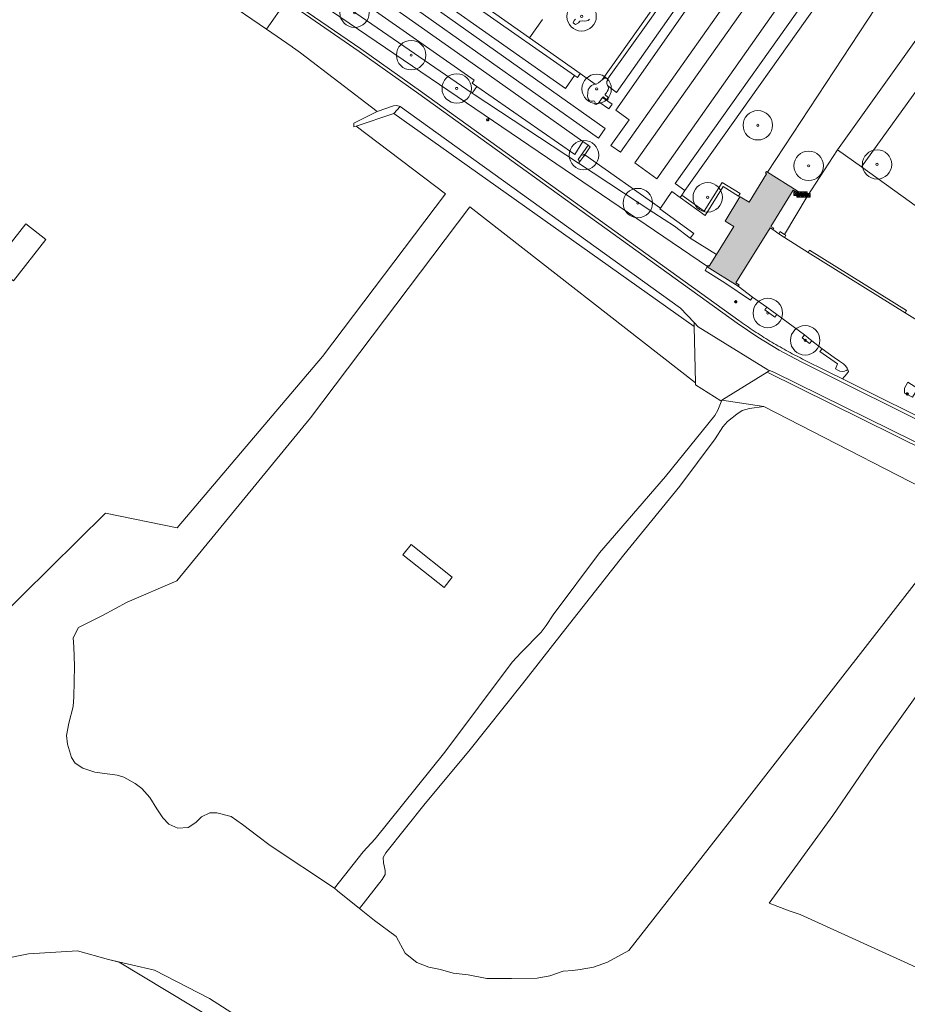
# Model space of a CAD drawing. Header units: metres. Extents: x 187482 to 189800, y 333582 to 335019.
# Tile 196 of 256: x 189560 to 189711, y 333848 to 334015. Entities that reach past the tile are written whole.
import ezdxf

# ---------------------------------------------------------------- set-up
doc = ezdxf.new("R2010")
doc.units = ezdxf.units.M
doc.layers.get('0').update_dxf_attribs({"color": 252, "lineweight": 18})
for name, color, linetype, lineweight in [('B-WE-GR-BEPLANTING_CULTUUR_BODEMBEDEKKER-GV', 252, 'Continuous', 18), ('B-WE-GR-BEPLANTING_CULTUUR_BOSPLANTSOEN-GV', 252, 'Continuous', 18), ('B-WE-GR-BEPLANTING_CULTUUR_HEESTERS-GV', 252, 'Continuous', 18), ('B-WE-GR-BEPLANTING_CULTUUR_ROOS-GV', 252, 'Continuous', 18), ('B-WE-GR-BOOM-S', 252, 'Continuous', 18), ('B-WE-GR-BOUWLAND-GV', 252, 'Continuous', 18), ('B-WE-GR-GRAS-GV', 252, 'Continuous', 18), ('B-WE-GR-HAAG-G', 252, 'GR-HAAG1-SO', 18), ('B-WE-GR-HOUTWAL-GV', 252, 'Continuous', 18), ('B-WE-IE-MEUBILAIR-S', 252, 'Continuous', 18), ('B-WE-IE-MEUBILAIR_WEGMEUBILAIR-S', 252, 'Continuous', 18), ('B-WE-IE-TERREINAFSCHEIDING_KUNSTMATIG_HEKWERK-G', 252, 'IE-TERREINAFSCHEIDING_KUNSTMATIG-SO', 18), ('B-WE-IE-TERREINAFSCHEIDING_KUNSTMATIG_MUUR-G', 252, 'IE-TERREINAFSCHEIDING_KUNSTMATIG-SO', 18), ('B-WE-IE-TERREINAFSCHEIDING_KUNSTMATIG_MUUR-GV', 252, 'Continuous', 18), ('B-WE-OG-BEBOUWING-GV', 252, 'Continuous', 18), ('B-WE-OG-TERREIN_BEGROEID-GV', 252, 'Continuous', 18), ('B-WE-OG-TERREIN_ERF-GV', 252, 'Continuous', 18), ('B-WE-OG-WEG-GV', 252, 'Continuous', 18), ('B-WE-VH-GESLOTENVERHARDING_ASFALT-GV', 252, 'Continuous', 18), ('B-WE-VH-HALFVERHARDING_GRIND-GV', 252, 'Continuous', 18), ('B-WE-VH-ONVERHARD-GV', 252, 'Continuous', 18), ('B-WE-VH-ONVERHARD_ZAND-GV', 252, 'Continuous', 18), ('B-WE-VH-OPENVERHARDING_BETONSTRAATSTEEN-GV', 252, 'Continuous', 18), ('B-WE-VH-OPENVERHARDING_TEGEL-GV', 252, 'Continuous', 18)]:
    doc.layers.add(name, color=color, linetype=linetype, lineweight=lineweight)
doc.layers.add('B-WE-OG-BEBOUWING-V', color=7, linetype='Continuous', lineweight=18, true_color=0xf0f0f0)
doc.linetypes.add('GR-HAAG1-SO', pattern='A,6,[176,NLCS.SHX,S=0.125,R=0,X=0,Y=0],-2', length=8)
doc.linetypes.add('IE-TERREINAFSCHEIDING_KUNSTMATIG-SO', pattern='A,4,[82,NLCS.SHX,S=0.75,R=90,X=0,Y=0],4,-2', length=10)

# ---------------------------------------------------------------- blocks, each defined once
blk = doc.blocks.new('SIE-MEUBILAIR_PAAL_LICHTMAST-SO')
for points in [[(-0.62, 0), (-1, 0)], [(-0.71, 0.71), (-0.44, 0.44)], [(0, 1), (0, 0.62)], [(0.44, 0.44), (0.71, 0.71)], [(1, 0), (0.62, 0)], [(-0.71, -0.71), (-0.44, -0.44)], [(0, -0.62), (0, -1)], [(0.44, -0.44), (0.71, -0.71)]]:
    blk.add_lwpolyline(points)
blk.add_circle((0, 0), 0.5)
blk = doc.blocks.new('SIE-WEG_FIETSREK-SO')
for p, q in [((-4.5, 1.25), (-2, -1.25)), ((-4.5, 0), (-3.25, -1.25)), ((-3.25, 1.25), (-0.75, -1.25)), ((-2, 1.25), (0.5, -1.25)), ((-0.75, 1.25), (1.75, -1.25)), ((0.5, 1.25), (3, -1.25)), ((1.76, 1.25), (4.26, -1.25)), ((3.01, 1.25), (4.5, -0.24)), ((4.26, 1.25), (4.5, 1.01))]:
    blk.add_line(p, q)
at = {"flags": 128}
blk.add_lwpolyline([(4.51, -1.25), (-4.51, -1.25), (-4.51, 1.25), (4.51, 1.25), (4.51, -1.25)], close=True, dxfattribs=at)
blk = doc.blocks.new('SGR-BOOM_GBKN-SO')
at = {"color": 0, "linetype": 'ByBlock', "lineweight": 18}
for radius in [2, 0.15]:
    blk.add_circle((0, 0), radius, dxfattribs=at)

msp = doc.modelspace()

# ---------------------------------------------------------------- hatches: boundary and pattern name
at = {"layer": 'B-WE-OG-BEBOUWING-V'}
h = msp.add_hatch(color=256, dxfattribs=at)
h.dxf.hatch_style = 1
h.paths.add_polyline_path([(189687.602, 333979.639), (189691.407, 333985.757), (189691.924, 333985.435), (189692.071, 333985.675), (189687.039, 333988.818), (189686.834, 333988.946), (189686.664, 333988.706), (189686.872, 333988.558), (189683.892, 333983.747), (189682.388, 333984.679), (189682.354, 333984.625), (189679.829, 333980.543), (189681.321, 333979.612), (189678.363, 333974.871), (189677.134, 333972.901), (189676.938, 333973.018), (189676.827, 333972.831), (189676.792, 333972.772), (189682.036, 333969.494), (189682.188, 333969.736), (189681.654, 333970.064), (189687.469, 333979.388), (189687.956, 333979.083), (189688.107, 333979.325)], flags=17)

# ---------------------------------------------------------------- linework, layer by layer
at = {"layer": 'B-WE-GR-BEPLANTING_CULTUUR_BODEMBEDEKKER-GV', "flags": 128}
msp.add_lwpolyline([(189656.025, 333991.801), (189655.194, 333990.65), (189654.952, 333990.356), (189667.719, 333981.932), (189671.218, 333979.659), (189673.899, 333977.619), (189674.515, 333978.438), (189668.727, 333982.587), (189668.832, 333982.737)], close=True, dxfattribs=at)
at = {"layer": 'B-WE-GR-BEPLANTING_CULTUUR_BOSPLANTSOEN-GV', "flags": 128}
for points in [[(189724.936, 333936.071), (189686.98, 333954.904), (189679.283, 333950.14), (189686.402, 333949.038), (189721.4, 333931.033), (189681.604, 333879.826), (189663.488, 333856.684), (189659.881, 333854.696), (189657.462, 333853.875), (189655.208, 333853.434), (189653.997, 333853.285), (189652.335, 333853.156), (189650.083, 333852.383), (189647.923, 333852.014), (189643.553, 333851.942), (189641.819, 333851.908), (189639.372, 333851.941), (189636.233, 333852.541), (189633.689, 333852.835), (189631.524, 333853.464), (189629.526, 333853.88), (189627.526, 333854.652), (189626.166, 333855.737), (189625.522, 333856.256), (189623.962, 333859.05), (189620.307, 333861.783), (189617.743, 333863.832), (189614.021, 333866.807), (189613.497, 333867.257), (189602.588, 333874.502), (189600.489, 333876.123), (189597.897, 333878.101), (189595.962, 333879.461), (189593.574, 333880.068), (189592.365, 333880.061), (189590.932, 333879.4), (189589.958, 333878.414), (189588.656, 333877.59), (189586.926, 333877.45), (189585.419, 333878.127), (189584.368, 333879.199), (189583.379, 333880.728), (189582.159, 333882.681), (189580.844, 333884.208), (189579.696, 333885.051), (189577.763, 333886.118), (189576.618, 333886.438), (189572.826, 333886.971), (189570.797, 333887.646), (189569.485, 333888.487), (189568.892, 333889.464), (189568.193, 333891.746), (189568.021, 333893.215), (189568.401, 333895.275), (189569.136, 333898.121), (189569.257, 333899.755), (189569.39, 333904.982), (189569.273, 333908.247), (189569.134, 333909.749), (189570.039, 333911.518), (189574.142, 333913.567), (189578.31, 333915.845), (189586.761, 333919.444), (189609.427, 333947.117), (189636.477, 333982.951), (189674.801, 333953.088), (189674.598, 333962.663), (189623.575, 333998.81), (189617.21, 333996.671), (189632.361, 333985.189), (189611.511, 333957.567), (189586.819, 333928.457), (189574.644, 333930.935), (189555.827, 333912.371)], [(189527.131, 333847.542), (189529.361, 333849.307), (189548.41, 333853.459), (189561.598, 333856.145), (189569.901, 333856.634), (189575.162, 333855.182), (189582.984, 333853.37), (189592.286, 333848.559), (189601.933, 333842.389)]]:
    msp.add_lwpolyline(points, dxfattribs=at)
at = {"layer": 'B-WE-GR-BEPLANTING_CULTUUR_BOSPLANTSOEN-GV'}
msp.add_lwpolyline([(189797.995, 333835.461), (189755.601, 333813.423), (189752.896, 333816.896), (189740.171, 333833.229), (189734.532, 333839.877), (189729.496, 333844.54), (189721.674, 333849.534), (189692.557, 333862.776), (189690.708, 333863.401), (189687.304, 333864.726), (189698.103, 333879.602), (189705.714, 333890.719), (189715.072, 333903.831), (189730.736, 333926.126), (189731.091, 333926.025), (189732.258, 333926.131), (189741.844, 333922.973), (189742.967, 333922.654), (189754.446, 333919.2), (189768.032, 333914.986), (189781.652, 333911.034), (189791.639, 333908.374), (189797.995, 333906.736)], dxfattribs=at)
at = {"layer": 'B-WE-GR-BEPLANTING_CULTUUR_HEESTERS-GV', "flags": 128}
msp.add_lwpolyline([(189564.016, 334049.502), (189666.407, 333979.913), (189676.827, 333972.831), (189676.938, 333973.018), (189677.134, 333972.901), (189678.363, 333974.871), (189673.899, 333977.619), (189671.218, 333979.659), (189667.719, 333981.932), (189654.952, 333990.356), (189654.94, 333990.364), (189637.231, 334002.038), (189636.891, 334002.271), (189618.031, 334015.203)], dxfattribs=at)
for points in [[(189680.431, 334033.704), (189679.883, 334034.105), (189666.323, 334014.883), (189658.943, 334004.506), (189659.179, 334004.715), (189659.375, 334004.78), (189659.57, 334004.788), (189659.738, 334004.744), (189659.888, 334004.637), (189666.967, 334014.58)], [(189621.118, 334029.637), (189620.541, 334028.82), (189620.851, 334028.604), (189654.263, 334005.271), (189654.745, 334004.935), (189655.206, 334005.589), (189646.635, 334011.636)], [(189682.106, 333984.779), (189682.354, 333984.625), (189682.388, 333984.679), (189683.892, 333983.747), (189686.872, 333988.558), (189686.664, 333988.706), (189686.834, 333988.946), (189687.039, 333988.818), (189706.817, 334019.003), (189700.092, 334023.946), (189673.006, 333985.74), (189672.462, 333984.936), (189676.274, 333982.19), (189679.33, 333987.097), (189682.374, 333985.209)], [(189656.933, 333993.145), (189656.557, 333993.414), (189654.903, 333991.014), (189655.194, 333990.65), (189656.025, 333991.801)], [(189679.49, 333986.408), (189682.106, 333984.779), (189682.374, 333985.209), (189679.33, 333987.097), (189676.274, 333982.19), (189672.462, 333984.936), (189672.174, 333984.528), (189676.416, 333981.472)], [(189676.792, 333972.772), (189676.449, 333972.171), (189679.787, 333970.069), (189684.133, 333967.128), (189684.486, 333967.614), (189682.036, 333969.494)], [(189686.918, 333965.945), (189686.57, 333965.456), (189688.274, 333964.203), (189688.631, 333964.685)], [(189693.298, 333961.196), (189692.932, 333960.72), (189694.173, 333959.742), (189694.544, 333960.213)], [(189699.248, 333956.774), (189698.339, 333957.378), (189696.277, 333958.849), (189695.917, 333958.369), (189698.887, 333956.278), (189698.591, 333955.445), (189698.967, 333955.227), (189699.31, 333955.062), (189699.713, 333954.973), (189700.119, 333955.048), (189700.396, 333955.156), (189700.652, 333955.316), (189700.571, 333955.588), (189700.291, 333955.94), (189699.9, 333956.314)]]:
    msp.add_lwpolyline(points, close=True, dxfattribs=at)
at = {"layer": 'B-WE-GR-BEPLANTING_CULTUUR_ROOS-GV', "flags": 128}
msp.add_lwpolyline([(189712.52, 333952.121), (189710.87, 333953.197), (189710.268, 333952.167), (189710.272, 333951.332), (189711.648, 333950.618)], close=True, dxfattribs=at)
at = {"layer": 'B-WE-GR-BOUWLAND-GV', "flags": 128}
msp.add_lwpolyline([(189633.959, 333820.372), (189576.983, 333854.68), (189575.162, 333855.182), (189569.901, 333856.634), (189561.598, 333856.145), (189548.41, 333853.459), (189529.361, 333849.307), (189527.131, 333847.542)], dxfattribs=at)
at = {"layer": 'B-WE-GR-GRAS-GV', "flags": 128}
msp.add_lwpolyline([(189797.995, 333906.736), (189791.639, 333908.374), (189781.652, 333911.034), (189768.032, 333914.986), (189754.446, 333919.2), (189742.967, 333922.654), (189741.844, 333922.973), (189732.258, 333926.131), (189731.091, 333926.025), (189730.736, 333926.126), (189715.072, 333903.831), (189705.714, 333890.719), (189698.103, 333879.602), (189687.304, 333864.726), (189690.708, 333863.401), (189692.557, 333862.776), (189721.674, 333849.534)], dxfattribs=at)
at = {"layer": 'B-WE-GR-HAAG-G', "ltscale": 0.2, "flags": 128}
for points in [[(189680.431, 334033.704), (189666.967, 334014.58)], [(189654.263, 334005.271), (189620.851, 334028.604)], [(189636.891, 334002.271), (189618.031, 334015.203)], [(189666.967, 334014.58), (189659.888, 334004.637)], [(189654.745, 334004.935), (189654.263, 334005.271)], [(189655.206, 334005.589), (189654.745, 334004.935)], [(189637.231, 334002.038), (189636.891, 334002.271)], [(189654.94, 333990.364), (189637.231, 334002.038)], [(189654.903, 333991.014), (189656.557, 333993.414)], [(189656.025, 333991.801), (189655.194, 333990.65)], [(189655.194, 333990.65), (189654.903, 333991.014)], [(189654.952, 333990.356), (189654.94, 333990.364)], [(189667.719, 333981.932), (189654.952, 333990.356)], [(189679.33, 333987.097), (189676.274, 333982.19)], [(189682.374, 333985.209), (189679.33, 333987.097)], [(189672.462, 333984.936), (189672.174, 333984.528)], [(189676.274, 333982.19), (189672.462, 333984.936)], [(189682.106, 333984.779), (189682.374, 333985.209)], [(189671.218, 333979.659), (189667.719, 333981.932)], [(189673.899, 333977.619), (189671.218, 333979.659)], [(189676.449, 333972.171), (189676.792, 333972.772)], [(189679.787, 333970.069), (189676.449, 333972.171)], [(189684.133, 333967.128), (189679.787, 333970.069)], [(189684.486, 333967.614), (189684.133, 333967.128)], [(189686.57, 333965.456), (189686.918, 333965.945)], [(189688.274, 333964.203), (189686.57, 333965.456)], [(189688.631, 333964.685), (189688.274, 333964.203)], [(189692.932, 333960.72), (189693.298, 333961.196)], [(189694.173, 333959.742), (189692.932, 333960.72)], [(189694.544, 333960.213), (189694.173, 333959.742)], [(189695.917, 333958.369), (189696.277, 333958.849)], [(189698.887, 333956.278), (189695.917, 333958.369)], [(189698.591, 333955.445), (189698.887, 333956.278)], [(189698.967, 333955.227), (189698.591, 333955.445)], [(189699.31, 333955.062), (189698.967, 333955.227)], [(189699.713, 333954.973), (189699.31, 333955.062)], [(189700.119, 333955.048), (189699.713, 333954.973)], [(189700.396, 333955.156), (189700.119, 333955.048)], [(189700.652, 333955.316), (189700.396, 333955.156)]]:
    msp.add_lwpolyline(points, dxfattribs=at)
at = {"layer": 'B-WE-GR-HOUTWAL-GV', "flags": 128}
msp.add_lwpolyline([(189575.162, 333855.182), (189576.983, 333854.68), (189633.959, 333820.372), (189637.437, 333818.936), (189640.98, 333818.469), (189643.027, 333818.479), (189631.199, 333823.176), (189613.14, 333833.756), (189611.661, 333834.941), (189601.933, 333842.389), (189592.286, 333848.559), (189582.984, 333853.37)], close=True, dxfattribs=at)
at = {"layer": 'B-WE-IE-TERREINAFSCHEIDING_KUNSTMATIG_HEKWERK-G', "ltscale": 0.2, "flags": 128}
for points in [[(189666.407, 333979.913), (189564.016, 334049.502), (189563.537, 334049.694)], [(189623.575, 333998.81), (189617.21, 333996.671)], [(189674.801, 333953.088), (189674.598, 333962.663), (189623.575, 333998.81)], [(189617.21, 333996.671), (189616.779, 333996.526)], [(189676.827, 333972.831), (189666.407, 333979.913)], [(189724.936, 333936.071), (189686.98, 333954.904), (189679.283, 333950.14)], [(189679.283, 333950.14), (189679.112, 333950.034), (189674.808, 333952.757), (189674.801, 333953.088)], [(189687.304, 333864.726), (189698.103, 333879.602), (189705.714, 333890.719)]]:
    msp.add_lwpolyline(points, dxfattribs=at)
at = {"layer": 'B-WE-IE-TERREINAFSCHEIDING_KUNSTMATIG_MUUR-G', "ltscale": 0.2, "flags": 128}
for points in [[(189688.95, 333978.391), (189689.17, 333978.741), (189689.279, 333978.672)], [(189689.924, 333977.774), (189688.95, 333978.391)], [(189689.279, 333978.672), (189689.899, 333978.279)], [(189689.899, 333978.279), (189690.144, 333978.124), (189689.924, 333977.774)], [(189710.412, 333964.958), (189710.638, 333965.334), (189694.171, 333975.578), (189693.945, 333975.202)], [(189693.945, 333975.202), (189710.412, 333964.958)]]:
    msp.add_lwpolyline(points, dxfattribs=at)
at = {"layer": 'B-WE-IE-TERREINAFSCHEIDING_KUNSTMATIG_MUUR-GV', "flags": 128}
for points in [[(189689.899, 333978.279), (189689.279, 333978.672), (189689.17, 333978.741), (189688.95, 333978.391), (189689.924, 333977.774), (189690.144, 333978.124)], [(189693.945, 333975.202), (189710.412, 333964.958), (189710.638, 333965.334), (189694.171, 333975.578)]]:
    msp.add_lwpolyline(points, close=True, dxfattribs=at)
at = {"layer": 'B-WE-OG-BEBOUWING-GV', "flags": 128}
msp.add_lwpolyline([(189687.602, 333979.639), (189691.407, 333985.757), (189691.924, 333985.435), (189692.071, 333985.675), (189687.039, 333988.818), (189686.834, 333988.946), (189686.664, 333988.706), (189686.872, 333988.558), (189683.892, 333983.747), (189682.388, 333984.679), (189682.354, 333984.625), (189679.829, 333980.543), (189681.321, 333979.612), (189678.363, 333974.871), (189677.134, 333972.901), (189676.938, 333973.018), (189676.827, 333972.831), (189676.792, 333972.772), (189682.036, 333969.494), (189682.188, 333969.736), (189681.654, 333970.064), (189687.469, 333979.388), (189687.956, 333979.083), (189688.107, 333979.325)], close=True, dxfattribs=at)
at = {"layer": 'B-WE-OG-TERREIN_BEGROEID-GV', "flags": 128}
for points in [[(189722.33, 334028.062), (189710.845, 334036.347), (189709.974, 334035.126), (189708.352, 334036.296), (189709.222, 334037.517), (189691.337, 334050.418), (189685.269, 334041.821), (189703.338, 334028.457), (189700.092, 334023.946), (189706.817, 334019.003), (189687.039, 333988.818), (189692.071, 333985.675), (189693.766, 333984.702), (189698.894, 333992.64), (189698.897, 333992.645), (189722.675, 334025.964), (189721.458, 334026.841)], [(189620.637, 334018.833), (189607.534, 334028.119), (189605.524, 334025.283), (189618.684, 334016.146), (189619.352, 334016.983), (189637.24, 334004.442), (189636.877, 334003.929), (189637.656, 334003.388), (189654.295, 333991.828), (189655.686, 333994.021), (189638.412, 334006.249)], [(189730.335, 333993.662), (189714.213, 334005.392), (189702.959, 333989.729), (189719.139, 333978.111)]]:
    msp.add_lwpolyline(points, close=True, dxfattribs=at)
at = {"layer": 'B-WE-OG-TERREIN_ERF-GV', "flags": 128}
msp.add_lwpolyline([(189555.827, 333912.371), (189574.644, 333930.935), (189586.819, 333928.457), (189611.511, 333957.567), (189632.361, 333985.189), (189617.21, 333996.671), (189616.779, 333996.526), (189616.799, 333997.15), (189620.777, 333999.123), (189607.726, 334009.117), (189606.562, 334009.925), (189606.536, 334009.947), (189606.509, 334009.969), (189606.482, 334009.991), (189606.455, 334010.012), (189606.427, 334010.033), (189606.399, 334010.053), (189606.371, 334010.073), (189606.343, 334010.093), (189601.996, 334013.104), (189594.355, 334018.396)], dxfattribs=at)
for points in [[(189674.801, 333953.088), (189636.477, 333982.951), (189609.427, 333947.117), (189586.761, 333919.444), (189578.31, 333915.845), (189574.142, 333913.567), (189570.039, 333911.518), (189569.134, 333909.749), (189569.273, 333908.247), (189569.39, 333904.982), (189569.257, 333899.755), (189569.136, 333898.121), (189568.401, 333895.275), (189568.021, 333893.215), (189568.193, 333891.746), (189568.892, 333889.464), (189569.485, 333888.487), (189570.797, 333887.646), (189572.826, 333886.971), (189576.618, 333886.438), (189577.763, 333886.118), (189579.696, 333885.051), (189580.844, 333884.208), (189582.159, 333882.681), (189583.379, 333880.728), (189584.368, 333879.199), (189585.419, 333878.127), (189586.926, 333877.45), (189588.656, 333877.59), (189589.958, 333878.414), (189590.932, 333879.4), (189592.365, 333880.061), (189593.574, 333880.068), (189595.962, 333879.461), (189597.897, 333878.101), (189600.489, 333876.123), (189602.588, 333874.502), (189613.497, 333867.257), (189618.385, 333873.422), (189620.411, 333875.625), (189632.247, 333890.376), (189643.686, 333905.65), (189645.21, 333907.281), (189648.631, 333910.741), (189649.436, 333911.841), (189650.63, 333913.689), (189658.502, 333924.231), (189669.692, 333937.159), (189678.091, 333947.551), (189678.612, 333948.409), (189679.283, 333950.14), (189679.112, 333950.034), (189674.808, 333952.757)], [(189564.526, 333977.416), (189561.105, 333980.094), (189555.585, 333973.043), (189559.006, 333970.365)], [(189559.006, 333970.365), (189555.585, 333973.043), (189561.105, 333980.094), (189564.526, 333977.416)], [(189679.283, 333950.14), (189678.612, 333948.409), (189678.091, 333947.551), (189669.692, 333937.159), (189658.502, 333924.231), (189650.63, 333913.689), (189649.436, 333911.841), (189648.631, 333910.741), (189645.21, 333907.281), (189643.686, 333905.65), (189632.247, 333890.376), (189620.411, 333875.625), (189618.385, 333873.422), (189613.497, 333867.257), (189614.021, 333866.807), (189617.743, 333863.832), (189621.612, 333868.72), (189622.111, 333869.577), (189622.151, 333870.257), (189621.817, 333871.56), (189621.773, 333872.505), (189622.251, 333873.279), (189628.913, 333881.667), (189636.325, 333890.523), (189645.439, 333901.953), (189652.79, 333911.368), (189662.638, 333923.851), (189672.114, 333935.547), (189678.146, 333943.576), (189679.434, 333945.599), (189680.245, 333946.486), (189681.836, 333947.778), (189682.716, 333948.366), (189683.946, 333948.723), (189686.402, 333949.038)], [(189686.402, 333949.038), (189683.946, 333948.723), (189682.716, 333948.366), (189681.836, 333947.778), (189680.245, 333946.486), (189679.434, 333945.599), (189678.146, 333943.576), (189672.114, 333935.547), (189662.638, 333923.851), (189652.79, 333911.368), (189645.439, 333901.953), (189636.325, 333890.523), (189628.913, 333881.667), (189622.251, 333873.279), (189621.773, 333872.505), (189621.817, 333871.56), (189622.151, 333870.257), (189622.111, 333869.577), (189621.612, 333868.72), (189617.743, 333863.832), (189620.307, 333861.783), (189623.962, 333859.05), (189625.522, 333856.256), (189626.166, 333855.737), (189627.526, 333854.652), (189629.526, 333853.88), (189631.524, 333853.464), (189633.689, 333852.835), (189636.233, 333852.541), (189639.372, 333851.941), (189641.819, 333851.908), (189643.553, 333851.942), (189647.923, 333852.014), (189650.083, 333852.383), (189652.335, 333853.156), (189653.997, 333853.285), (189655.208, 333853.434), (189657.462, 333853.875), (189659.881, 333854.696), (189663.488, 333856.684), (189681.604, 333879.826), (189721.4, 333931.033)], [(189632.129, 333918.337), (189625.148, 333923.856), (189626.538, 333925.613), (189633.519, 333920.094)], [(189632.129, 333918.337), (189633.519, 333920.094), (189626.538, 333925.613), (189625.148, 333923.856)]]:
    msp.add_lwpolyline(points, close=True, dxfattribs=at)
at = {"layer": 'B-WE-OG-WEG-GV', "flags": 128}
for points in [[(189692.984, 333957.114), (189697.341, 333954.942), (189699.735, 333953.748), (189700.48, 333954.619), (189700.769, 333955.002), (189700.652, 333955.316), (189700.396, 333955.156), (189700.119, 333955.048), (189699.713, 333954.973), (189699.31, 333955.062), (189698.967, 333955.227), (189698.591, 333955.445), (189698.887, 333956.278), (189695.917, 333958.369), (189696.277, 333958.849), (189694.544, 333960.213), (189694.173, 333959.742), (189692.932, 333960.72), (189693.298, 333961.196), (189688.631, 333964.685), (189688.274, 333964.203), (189686.57, 333965.456), (189686.918, 333965.945), (189684.486, 333967.614), (189684.133, 333967.128), (189679.787, 333970.069), (189676.449, 333972.171), (189676.792, 333972.772), (189676.827, 333972.831), (189666.407, 333979.913), (189564.016, 334049.502)], [(189575.404, 334039.095), (189605.632, 334018.281), (189618.01, 334009.758), (189628.127, 334002.587), (189682.159, 333963.653)]]:
    msp.add_lwpolyline(points, dxfattribs=at)
msp.add_lwpolyline([(189616.779, 333996.526), (189617.21, 333996.671), (189623.575, 333998.81), (189624.648, 334000), (189624.105, 334000.149), (189623.547, 334000.075), (189620.777, 333999.123), (189616.799, 333997.15)], close=True, dxfattribs=at)
at = {"layer": 'B-WE-OG-WEG-GV'}
for points in [[(189682.159, 333963.653, 0.0101701), (189684.764, 333961.855)], [(189684.764, 333961.855, 0.010082), (189687.439, 333960.164)], [(189687.439, 333960.164, 0.009915), (189690.181, 333958.583)], [(189690.181, 333958.583, 0.010317), (189692.984, 333957.114)]]:
    msp.add_lwpolyline(points, format="xyb", dxfattribs=at)
at = {"layer": 'B-WE-VH-GESLOTENVERHARDING_ASFALT-GV', "flags": 128}
for points in [[(189797.995, 334124.565), (189795.019, 334126.755), (189792.928, 334123.846), (189791.664, 334122.087), (189747.127, 334059.954), (189745.816, 334058.127), (189745.423, 334057.594), (189727.365, 334032.607), (189726.486, 334031.391), (189723.546, 334027.185), (189722.675, 334025.964), (189698.897, 333992.645), (189702.959, 333989.729), (189714.213, 334005.392), (189715.917, 334007.839), (189720.059, 334013.452), (189722.632, 334017.095), (189738.367, 334039.166)], [(189569.871, 334037.909), (189573.415, 334035.534), (189593.672, 334021.413), (189594.893, 334020.128), (189594.958, 334019.315), (189594.355, 334018.396), (189601.996, 334013.104), (189605.33, 334017.852), (189575.106, 334038.663), (189566.497, 334044.096), (189557.479, 334048.821), (189548.111, 334052.807), (189496.722, 334072.279), (189496.303, 334072.642), (189494.512, 334073.356), (189492.809, 334074.258), (189489.726, 334070.109), (189491.789, 334069.032), (189496.228, 334068.018), (189500.569, 334066.647), (189502.56, 334065.928), (189519.428, 334059.833), (189541.143, 334051.625), (189549.319, 334048.421)], [(189621.118, 334029.637), (189646.635, 334011.636), (189648.857, 334014.774)], [(189717.358, 333944.377), (189692.75, 333956.644), (189689, 333958.641), (189685.364, 333960.837), (189681.852, 333963.227), (189627.822, 334002.16), (189617.709, 334009.328), (189605.33, 334017.852), (189601.996, 334013.104), (189606.343, 334010.093), (189606.371, 334010.073), (189606.399, 334010.053), (189606.427, 334010.033), (189606.455, 334010.012), (189606.482, 334009.991), (189606.509, 334009.969), (189606.536, 334009.947), (189606.562, 334009.925), (189607.726, 334009.117), (189620.777, 333999.123), (189623.547, 334000.075), (189624.105, 334000.149), (189624.648, 334000), (189672.227, 333965.761), (189674.585, 333963.294), (189675.275, 333962.571), (189687.1, 333955.253), (189687.385, 333955.155), (189688.115, 333954.904), (189715.857, 333941.207)], [(189648.857, 334014.774), (189646.635, 334011.636), (189655.206, 334005.589), (189657.78, 334003.773), (189657.939, 334003.803), (189658.328, 334004.004), (189658.685, 334004.277), (189658.943, 334004.506), (189666.323, 334014.883)], [(189656.823, 334014.809), (189656.562, 334014.616), (189656.033, 334014.489), (189655.539, 334014.531), (189655.167, 334014.458), (189654.917, 334014.21), (189654.444, 334013.927), (189654.256, 334014.01), (189654.055, 334014.217), (189654.183, 334014.617), (189654.43, 334014.82)], [(189714.398, 333962.454), (189710.412, 333964.958), (189693.945, 333975.202), (189689.924, 333977.774), (189688.95, 333978.391), (189687.956, 333979.083), (189687.469, 333979.388), (189681.654, 333970.064), (189682.188, 333969.736), (189682.036, 333969.494), (189684.486, 333967.614), (189686.918, 333965.945), (189688.631, 333964.685), (189693.298, 333961.196), (189694.544, 333960.213), (189696.277, 333958.849), (189698.339, 333957.378), (189699.248, 333956.774), (189699.9, 333956.314), (189700.291, 333955.94), (189700.571, 333955.588), (189700.652, 333955.316), (189700.769, 333955.002), (189700.48, 333954.619), (189699.735, 333953.748), (189717.583, 333944.851)], [(189711.648, 333950.618), (189710.272, 333951.332), (189710.268, 333952.167), (189710.87, 333953.197)]]:
    msp.add_lwpolyline(points, dxfattribs=at)
msp.add_lwpolyline([(189702.959, 333989.729), (189698.897, 333992.645), (189698.894, 333992.64), (189693.766, 333984.702), (189689.899, 333978.279), (189690.144, 333978.124), (189689.924, 333977.774), (189693.945, 333975.202), (189694.171, 333975.578), (189710.638, 333965.334), (189710.412, 333964.958), (189714.398, 333962.454), (189714.699, 333962.816), (189717.629, 333961.024), (189724.212, 333971.179), (189725.891, 333973.77), (189723.563, 333975.453), (189719.139, 333978.111)], close=True, dxfattribs=at)
at = {"layer": 'B-WE-VH-HALFVERHARDING_GRIND-GV', "flags": 128}
for points in [[(189682.396, 334032.265), (189661.416, 334002.375), (189659.872, 334003.576), (189659.996, 334003.331), (189660.061, 334003.092), (189659.967, 334002.805), (189659.829, 334002.539), (189659.672, 334002.31), (189659.467, 334002.076), (189659.449, 334002.011), (189659.472, 334001.948), (189659.91, 334001.558), (189659.97, 334001.431), (189659.956, 334001.291), (189659.913, 334001.147), (189659.867, 334001.111), (189659.792, 334001.129), (189659.643, 334001.205), (189659.494, 334001.32), (189659.347, 334001.43), (189659.226, 334001.569), (189659.167, 334001.605), (189659.089, 334001.582), (189659.015, 334001.51), (189660.657, 334000.369), (189660.067, 333999.57), (189658.459, 334000.714), (189658.255, 334000.496), (189657.951, 334000.336), (189657.731, 334000.384), (189657.742, 334000.696), (189657.67, 334000.92), (189657.495, 334000.968), (189657.327, 334000.906), (189657.036, 334000.884), (189656.78, 334000.931), (189656.58, 334001.31), (189656.49, 334001.725), (189656.5, 334002.295), (189656.572, 334002.874), (189656.899, 334003.347), (189657.151, 334003.561), (189657.545, 334003.729), (189657.78, 334003.773), (189655.206, 334005.589), (189654.745, 334004.935), (189654.263, 334005.271), (189652.719, 334003.06), (189619.418, 334026.552)], [(189620.637, 334018.833), (189638.412, 334006.249), (189655.686, 333994.021), (189656.557, 333993.414), (189656.933, 333993.145), (189656.025, 333991.801), (189668.832, 333982.737), (189670.786, 333985.531), (189672.174, 333984.528), (189672.462, 333984.936), (189673.006, 333985.74), (189671.375, 333986.918), (189698.469, 334025.139)]]:
    msp.add_lwpolyline(points, dxfattribs=at)
for points in [[(189683.348, 334030.923), (189683.635, 334031.332), (189685.469, 334029.983), (189687.603, 334028.414), (189662.062, 333992.244), (189660.449, 333993.385), (189663.55, 333997.702), (189661.257, 333999.351)], [(189664.501, 333990.404), (189690.066, 334026.603), (189693.691, 334023.936), (189668.226, 333987.723)], [(189658.333, 333994.608), (189617.386, 334023.64), (189618.531, 334025.28), (189659.49, 333996.24)]]:
    msp.add_lwpolyline(points, close=True, dxfattribs=at)
at = {"layer": 'B-WE-VH-ONVERHARD-GV', "flags": 128}
for points in [[(189619.352, 334016.983), (189618.684, 334016.146), (189605.524, 334025.283), (189607.534, 334028.119), (189597.634, 334035.023), (189595.02, 334031.282), (189594.814, 334030.978), (189604.664, 334024.264), (189618.031, 334015.203), (189636.891, 334002.271), (189637.656, 334003.388), (189636.877, 334003.929), (189637.24, 334004.442)], [(189682.396, 334032.265), (189680.431, 334033.704), (189666.967, 334014.58), (189659.888, 334004.637), (189659.849, 334004.411), (189659.748, 334004.217), (189659.771, 334003.894), (189659.872, 334003.576), (189661.416, 334002.375)], [(189687.603, 334028.414), (189685.469, 334029.983), (189685.173, 334029.58), (189683.348, 334030.923), (189661.257, 333999.351), (189663.55, 333997.702), (189660.449, 333993.385), (189662.062, 333992.244)], [(189620.851, 334028.604), (189619.418, 334026.552), (189652.719, 334003.06), (189654.263, 334005.271)], [(189693.691, 334023.936), (189690.066, 334026.603), (189664.501, 333990.404), (189668.226, 333987.723)], [(189618.531, 334025.28), (189617.386, 334023.64), (189658.333, 333994.608), (189659.49, 333996.24)], [(189700.092, 334023.946), (189698.469, 334025.139), (189671.375, 333986.918), (189673.006, 333985.74)], [(189659.015, 334001.51), (189658.459, 334000.714), (189660.067, 333999.57), (189660.657, 334000.369)]]:
    msp.add_lwpolyline(points, close=True, dxfattribs=at)
at = {"layer": 'B-WE-VH-ONVERHARD_ZAND-GV', "flags": 128}
for points in [[(189654.43, 334014.82), (189654.183, 334014.617), (189654.055, 334014.217), (189654.256, 334014.01), (189654.444, 334013.927), (189654.917, 334014.21), (189655.167, 334014.458), (189655.539, 334014.531), (189656.033, 334014.489), (189656.562, 334014.616), (189656.823, 334014.809)], [(189725.381, 333936.505), (189715.857, 333941.207), (189688.115, 333954.904), (189687.385, 333955.155), (189686.98, 333954.904), (189724.936, 333936.071)]]:
    msp.add_lwpolyline(points, dxfattribs=at)
for points in [[(189658.459, 334000.714), (189659.015, 334001.51), (189659.089, 334001.582), (189659.167, 334001.605), (189659.226, 334001.569), (189659.347, 334001.43), (189659.494, 334001.32), (189659.643, 334001.205), (189659.792, 334001.129), (189659.867, 334001.111), (189659.913, 334001.147), (189659.956, 334001.291), (189659.97, 334001.431), (189659.91, 334001.558), (189659.472, 334001.948), (189659.449, 334002.011), (189659.467, 334002.076), (189659.672, 334002.31), (189659.829, 334002.539), (189659.967, 334002.805), (189660.061, 334003.092), (189659.996, 334003.331), (189659.872, 334003.576), (189659.771, 334003.894), (189659.748, 334004.217), (189659.849, 334004.411), (189659.888, 334004.637), (189659.738, 334004.744), (189659.57, 334004.788), (189659.375, 334004.78), (189659.179, 334004.715), (189658.943, 334004.506), (189658.685, 334004.277), (189658.328, 334004.004), (189657.939, 334003.803), (189657.78, 334003.773), (189657.545, 334003.729), (189657.151, 334003.561), (189656.899, 334003.347), (189656.572, 334002.874), (189656.5, 334002.295), (189656.49, 334001.725), (189656.58, 334001.31), (189656.78, 334000.931), (189657.036, 334000.884), (189657.327, 334000.906), (189657.495, 334000.968), (189657.67, 334000.92), (189657.742, 334000.696), (189657.731, 334000.384), (189657.951, 334000.336), (189658.255, 334000.496)], [(189637.656, 334003.388), (189636.891, 334002.271), (189637.231, 334002.038), (189654.94, 333990.364), (189654.952, 333990.356), (189655.194, 333990.65), (189654.903, 333991.014), (189656.557, 333993.414), (189655.686, 333994.021), (189654.295, 333991.828)], [(189674.598, 333962.663), (189674.585, 333963.294), (189672.227, 333965.761), (189624.648, 334000), (189623.575, 333998.81)]]:
    msp.add_lwpolyline(points, close=True, dxfattribs=at)
at = {"layer": 'B-WE-VH-OPENVERHARDING_BETONSTRAATSTEEN-GV', "flags": 128}
for points in [[(189628.127, 334002.587), (189618.01, 334009.758), (189605.632, 334018.281), (189605.33, 334017.852), (189617.709, 334009.328), (189627.822, 334002.16), (189681.852, 333963.227), (189685.364, 333960.837), (189689, 333958.641), (189692.75, 333956.644), (189717.358, 333944.377), (189717.583, 333944.851), (189699.735, 333953.748), (189697.341, 333954.942), (189692.984, 333957.114)], [(189682.159, 333963.653), (189628.127, 334002.587)]]:
    msp.add_lwpolyline(points, dxfattribs=at)
msp.add_lwpolyline([(189686.98, 333954.904), (189687.385, 333955.155), (189687.1, 333955.253), (189675.275, 333962.571), (189674.585, 333963.294), (189674.598, 333962.663), (189674.801, 333953.088), (189674.808, 333952.757), (189679.112, 333950.034), (189679.283, 333950.14)], close=True, dxfattribs=at)
at = {"layer": 'B-WE-VH-OPENVERHARDING_BETONSTRAATSTEEN-GV'}
for points in [[(189684.764, 333961.855, -0.0101701), (189682.159, 333963.653)], [(189687.439, 333960.164, -0.010082), (189684.764, 333961.855)], [(189690.181, 333958.583, -0.009915), (189687.439, 333960.164)], [(189692.984, 333957.114, -0.010317), (189690.181, 333958.583)]]:
    msp.add_lwpolyline(points, format="xyb", dxfattribs=at)
at = {"layer": 'B-WE-VH-OPENVERHARDING_TEGEL-GV', "flags": 128}
for points in [[(189679.829, 333980.543), (189682.354, 333984.625), (189682.106, 333984.779), (189679.49, 333986.408), (189676.416, 333981.472), (189672.174, 333984.528), (189670.786, 333985.531), (189668.832, 333982.737), (189668.727, 333982.587), (189674.515, 333978.438), (189673.899, 333977.619), (189678.363, 333974.871), (189681.321, 333979.612)], [(189693.766, 333984.702), (189692.071, 333985.675), (189691.924, 333985.435), (189691.407, 333985.757), (189687.602, 333979.639), (189688.107, 333979.325), (189687.956, 333979.083), (189688.95, 333978.391), (189689.17, 333978.741), (189689.279, 333978.672), (189689.899, 333978.279)]]:
    msp.add_lwpolyline(points, close=True, dxfattribs=at)

# ---------------------------------------------------------------- block references
at = {"layer": 'B-WE-GR-BOOM-S', "xscale": 1.25, "yscale": 1.25, "zscale": 1.25}
for p in [(189616.926, 334015.911), (189655.464, 334015.283), (189626.535, 334008.709), (189634.272, 334003.055), (189658.01, 334002.98), (189685.385, 333996.805), (189655.864, 333991.722), (189694.005, 333989.909), (189705.626, 333990.154), (189676.877, 333984.572), (189665.014, 333983.592), (189687.086, 333964.919), (189693.426, 333960.282)]:
    msp.add_blockref('SGR-BOOM_GBKN-SO', p, dxfattribs=at)
at = {"layer": 'B-WE-IE-MEUBILAIR-S', "xscale": 0.25, "yscale": 0.25, "zscale": 0.25}
for p in [(189639.528, 333997.729), (189681.639, 333966.84), (189710.746, 333951.185)]:
    msp.add_blockref('SIE-MEUBILAIR_PAAL_LICHTMAST-SO', p, dxfattribs=at)
at = {"layer": 'B-WE-IE-MEUBILAIR_WEGMEUBILAIR-S', "xscale": 0.25, "yscale": 0.25, "zscale": 0.25}
for p in [(189692.634, 333985.176), (189693.14, 333984.89)]:
    msp.add_blockref('SIE-WEG_FIETSREK-SO', p, dxfattribs=at)

doc.saveas('drawing.dxf')
